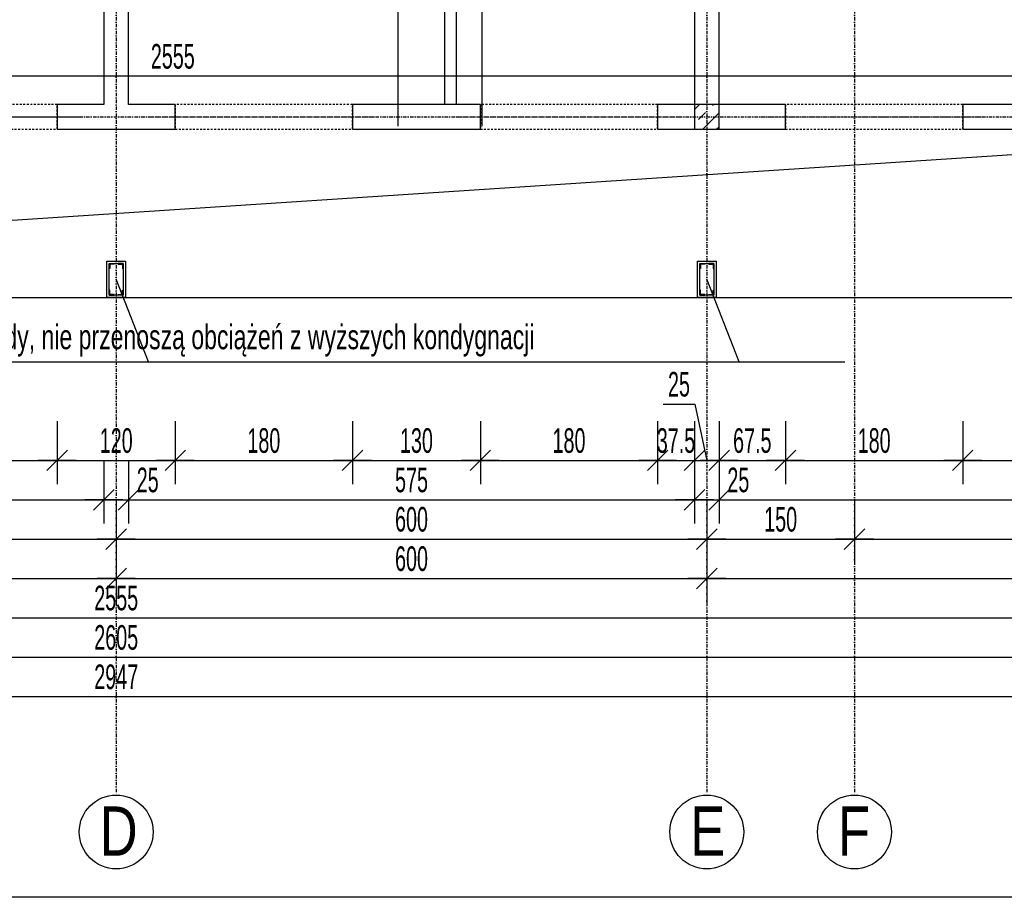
# Model space of a CAD drawing. Header units: millimetres. Extents: x -22500 to -4121, y -19317 to -14831.
# Tile 34 of 70: x -16120 to -15119, y -18447 to -17555. Entities that reach past the tile are written whole.
import ezdxf

# ---------------------------------------------------------------- set-up
doc = ezdxf.new("R2010")
doc.units = ezdxf.units.MM
doc.header["$LTSCALE"] = 10
doc.linetypes.add('MO', pattern=[0.7, 0.35, -0.17, 0.01, -0.17])
doc.linetypes.add('MP', pattern=[0.36, 0.2, -0.16])
doc.layers.add('BA_obw', color=230, linetype='Continuous', plot=False)
for name, color, linetype in [('BA_prg', 3, 'Continuous'), ('BA_szr', 1, 'Continuous'), ('BA_wym', 1, 'Continuous'), ('BD_lpm', 1, 'MP'), ('BD_osm', 1, 'MO'), ('BD_txs', 2, 'Continuous'), ('BD_wic', 1, 'Continuous'), ('BD_wig', 3, 'Continuous'), ('BZ_odn', 1, 'Continuous'), ('BZ_P_wid', 3, 'Continuous'), ('BZ_txs', 2, 'Continuous')]:
    doc.layers.add(name, color=color, linetype=linetype)
doc.styles.add('BIKTS', font='bikromsw.shx', dxfattribs={"width": 0.8})
doc.styles.add('BIKWYM', font='bikromsw.shx', dxfattribs={"width": 0.6})
doc.dimstyles.new('BA_KR_100_cm', dxfattribs={"dimtxt": 25, "dimasz": 1.666667, "dimexe": 24, "dimexo": 0, "dimgap": 0, "dimtad": 0, "dimdec": 1, "dimrnd": 0.5, "dimzin": 9, "dimdsep": 46, "dimtxsty": 'BIKWYM', "dimblk": 'WYM-KR', "dimcen": 0, "dimdle": 20, "dimclrd": 256, "dimclre": 256, "dimclrt": 2, "dimadec": 0, "dimazin": 0, "dimtfac": 0.033333, "dimtdec": 1, "dimtmove": 0, "dimatfit": 3, "dimldrblk": 'WYM-KR', "dimfxl": 25, "dimfxlon": 1, "dimtvp": 0.8, "dimtolj": 1, "dimarcsym": 0})
doc.dimstyles.new('BZ_ST_100_cm', dxfattribs={"dimtxt": 25, "dimasz": 1.666667, "dimexe": 24, "dimexo": 0, "dimgap": 0, "dimtad": 0, "dimdec": 1, "dimrnd": 0.5, "dimdsep": 46, "dimtxsty": 'BIKWYM', "dimblk": 'WYM-ST', "dimcen": 0, "dimdle": 20, "dimclrd": 256, "dimclre": 256, "dimclrt": 7, "dimadec": 0, "dimazin": 0, "dimtfac": 0.033333, "dimtdec": 1, "dimtix": 1, "dimtmove": 2, "dimatfit": 3, "dimldrblk": 'WYM-ST', "dimfxl": 25, "dimfxlon": 1, "dimtvp": 0.8, "dimtolj": 1, "dimtzin": 0, "dimarcsym": 0})

# ---------------------------------------------------------------- blocks, each defined once
blk = doc.blocks.new('WYM-KR')
at = {"color": 7, "linetype": 'ByBlock'}
blk.add_line((6.24, 6.24), (-6.24, -6.24), dxfattribs=at)
at = {"linetype": 'ByBlock'}
blk.add_line((11.52, 0), (-11.52, 0), dxfattribs=at)
blk = doc.blocks.new('*D224')
at = {"layer": 'BA_wym', "lineweight": -2}
for p, q in [((-16261.6, -17962.8), (-16261.6, -18026.8)), ((-16081.6, -17962.8), (-16081.6, -18026.8)), ((-16260, -18002.8), (-16083.3, -18002.8))]:
    blk.add_line(p, q, dxfattribs=at)
at = {"layer": 'Defpoints', "color": 0}
for p in [(-16261.6, -17666.3), (-16081.6, -17666.3), (-16081.6, -18002.8)]:
    blk.add_point(p, dxfattribs=at)
at = {"layer": 'BA_wym', "lineweight": -2, "xscale": 1.666666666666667, "yscale": 1.666666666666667, "zscale": 1.666666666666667, "rotation": 180}
blk.add_blockref('WYM-KR', (-16261.6, -18002.8), dxfattribs=at)
at = {"layer": 'BA_wym', "lineweight": -2, "xscale": 1.666666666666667, "yscale": 1.666666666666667, "zscale": 1.666666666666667}
blk.add_blockref('WYM-KR', (-16081.6, -18002.8), dxfattribs=at)
at = {"layer": 'BA_wym', "color": 2, "insert": (-16171.6, -17982.8), "char_height": 25, "attachment_point": 5, "style": 'BIKWYM'}
blk.add_mtext('\\A1;180', dxfattribs=at)
blk = doc.blocks.new('*D225')
at = {"layer": 'BA_wym', "lineweight": -2}
for p, q in [((-16081.6, -17962.8), (-16081.6, -18026.8)), ((-15961.6, -17962.8), (-15961.6, -18026.8)), ((-16080, -18002.8), (-15963.3, -18002.8))]:
    blk.add_line(p, q, dxfattribs=at)
at = {"layer": 'Defpoints', "color": 0}
for p in [(-16081.6, -17666.3), (-15961.6, -17666.3), (-15961.6, -18002.8)]:
    blk.add_point(p, dxfattribs=at)
at = {"layer": 'BA_wym', "lineweight": -2, "xscale": 1.666666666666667, "yscale": 1.666666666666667, "zscale": 1.666666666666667, "rotation": 180}
blk.add_blockref('WYM-KR', (-16081.6, -18002.8), dxfattribs=at)
at = {"layer": 'BA_wym', "lineweight": -2, "xscale": 1.666666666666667, "yscale": 1.666666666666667, "zscale": 1.666666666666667}
blk.add_blockref('WYM-KR', (-15961.6, -18002.8), dxfattribs=at)
at = {"layer": 'BA_wym', "color": 2, "insert": (-16021.6, -17982.8), "char_height": 25, "attachment_point": 5, "style": 'BIKWYM'}
blk.add_mtext('\\A1;120', dxfattribs=at)
blk = doc.blocks.new('*D226')
at = {"layer": 'BA_wym', "lineweight": -2}
for p, q in [((-15961.6, -17962.8), (-15961.6, -18026.8)), ((-15781.6, -17962.8), (-15781.6, -18026.8)), ((-15960, -18002.8), (-15783.3, -18002.8))]:
    blk.add_line(p, q, dxfattribs=at)
at = {"layer": 'Defpoints', "color": 0}
for p in [(-15961.6, -17666.3), (-15781.6, -17666.3), (-15781.6, -18002.8)]:
    blk.add_point(p, dxfattribs=at)
at = {"layer": 'BA_wym', "lineweight": -2, "xscale": 1.666666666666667, "yscale": 1.666666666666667, "zscale": 1.666666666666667, "rotation": 180}
blk.add_blockref('WYM-KR', (-15961.6, -18002.8), dxfattribs=at)
at = {"layer": 'BA_wym', "lineweight": -2, "xscale": 1.666666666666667, "yscale": 1.666666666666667, "zscale": 1.666666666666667}
blk.add_blockref('WYM-KR', (-15781.6, -18002.8), dxfattribs=at)
at = {"layer": 'BA_wym', "color": 2, "insert": (-15871.6, -17982.8), "char_height": 25, "attachment_point": 5, "style": 'BIKWYM'}
blk.add_mtext('\\A1;180', dxfattribs=at)
blk = doc.blocks.new('*D227')
at = {"layer": 'BA_wym', "lineweight": -2}
for p, q in [((-15781.6, -17962.8), (-15781.6, -18026.8)), ((-15651.6, -17962.8), (-15651.6, -18026.8)), ((-15780, -18002.8), (-15653.3, -18002.8))]:
    blk.add_line(p, q, dxfattribs=at)
at = {"layer": 'Defpoints', "color": 0}
for p in [(-15781.6, -17666.3), (-15651.6, -17666.3), (-15651.6, -18002.8)]:
    blk.add_point(p, dxfattribs=at)
at = {"layer": 'BA_wym', "lineweight": -2, "xscale": 1.666666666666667, "yscale": 1.666666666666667, "zscale": 1.666666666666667, "rotation": 180}
blk.add_blockref('WYM-KR', (-15781.6, -18002.8), dxfattribs=at)
at = {"layer": 'BA_wym', "lineweight": -2, "xscale": 1.666666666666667, "yscale": 1.666666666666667, "zscale": 1.666666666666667}
blk.add_blockref('WYM-KR', (-15651.6, -18002.8), dxfattribs=at)
at = {"layer": 'BA_wym', "color": 2, "insert": (-15716.6, -17982.8), "char_height": 25, "attachment_point": 5, "style": 'BIKWYM'}
blk.add_mtext('\\A1;130', dxfattribs=at)
blk = doc.blocks.new('*D228')
at = {"layer": 'BA_wym', "lineweight": -2}
for p, q in [((-15651.6, -17962.8), (-15651.6, -18026.8)), ((-15471.6, -17962.8), (-15471.6, -18026.8)), ((-15650, -18002.8), (-15473.3, -18002.8))]:
    blk.add_line(p, q, dxfattribs=at)
at = {"layer": 'Defpoints', "color": 0}
for p in [(-15651.6, -17666.3), (-15471.6, -17666.3), (-15471.6, -18002.8)]:
    blk.add_point(p, dxfattribs=at)
at = {"layer": 'BA_wym', "lineweight": -2, "xscale": 1.666666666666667, "yscale": 1.666666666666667, "zscale": 1.666666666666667, "rotation": 180}
blk.add_blockref('WYM-KR', (-15651.6, -18002.8), dxfattribs=at)
at = {"layer": 'BA_wym', "lineweight": -2, "xscale": 1.666666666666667, "yscale": 1.666666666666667, "zscale": 1.666666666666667}
blk.add_blockref('WYM-KR', (-15471.6, -18002.8), dxfattribs=at)
at = {"layer": 'BA_wym', "color": 2, "insert": (-15561.6, -17982.8), "char_height": 25, "attachment_point": 5, "style": 'BIKWYM'}
blk.add_mtext('\\A1;180', dxfattribs=at)
blk = doc.blocks.new('*D229')
at = {"layer": 'BA_wym', "lineweight": -2}
for p, q in [((-15471.6, -17962.8), (-15471.6, -18026.8)), ((-15434.1, -17962.8), (-15434.1, -18026.8)), ((-15473.3, -18002.8), (-15475, -18002.8)), ((-15471.6, -18002.8), (-15434.1, -18002.8)), ((-15432.5, -18002.8), (-15430.8, -18002.8))]:
    blk.add_line(p, q, dxfattribs=at)
at = {"layer": 'Defpoints', "color": 0}
for p in [(-15471.6, -17666.3), (-15434.1, -17665), (-15434.1, -18002.8)]:
    blk.add_point(p, dxfattribs=at)
at = {"layer": 'BA_wym', "lineweight": -2, "xscale": 1.666666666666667, "yscale": 1.666666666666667, "zscale": 1.666666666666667}
blk.add_blockref('WYM-KR', (-15471.6, -18002.8), dxfattribs=at)
at = {"layer": 'BA_wym', "lineweight": -2, "xscale": 1.666666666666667, "yscale": 1.666666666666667, "zscale": 1.666666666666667, "rotation": 180}
blk.add_blockref('WYM-KR', (-15434.1, -18002.8), dxfattribs=at)
at = {"layer": 'BA_wym', "color": 2, "insert": (-15452.9, -17982.8), "char_height": 25, "attachment_point": 5, "style": 'BIKWYM'}
blk.add_mtext('\\A1;37.5', dxfattribs=at)
blk = doc.blocks.new('*D230')
at = {"layer": 'BA_wym', "lineweight": -2}
for p, q in [((-15466.1, -17945.6), (-15433.7, -17945.6)), ((-15433.7, -17945.6), (-15421.6, -18002.8)), ((-15434.1, -17962.8), (-15434.1, -18026.8)), ((-15409.1, -17962.8), (-15409.1, -18026.8)), ((-15432.5, -18002.8), (-15410.8, -18002.8))]:
    blk.add_line(p, q, dxfattribs=at)
at = {"layer": 'Defpoints', "color": 0}
for p in [(-15434.1, -17665), (-15409.1, -17666.3), (-15409.1, -18002.8)]:
    blk.add_point(p, dxfattribs=at)
at = {"layer": 'BA_wym', "lineweight": -2, "xscale": 1.666666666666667, "yscale": 1.666666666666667, "zscale": 1.666666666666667, "rotation": 180}
blk.add_blockref('WYM-KR', (-15434.1, -18002.8), dxfattribs=at)
at = {"layer": 'BA_wym', "lineweight": -2, "xscale": 1.666666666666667, "yscale": 1.666666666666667, "zscale": 1.666666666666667}
blk.add_blockref('WYM-KR', (-15409.1, -18002.8), dxfattribs=at)
at = {"layer": 'BA_wym', "color": 2, "insert": (-15449.9, -17925.6), "char_height": 25, "attachment_point": 5, "style": 'BIKWYM'}
blk.add_mtext('\\A1;25', dxfattribs=at)
blk = doc.blocks.new('*D231')
at = {"layer": 'BA_wym', "lineweight": -2}
for p, q in [((-15409.1, -17962.8), (-15409.1, -18026.8)), ((-15341.6, -17962.8), (-15341.6, -18026.8)), ((-15407.5, -18002.8), (-15343.3, -18002.8))]:
    blk.add_line(p, q, dxfattribs=at)
at = {"layer": 'Defpoints', "color": 0}
for p in [(-15409.1, -17666.3), (-15341.6, -17666.3), (-15341.6, -18002.8)]:
    blk.add_point(p, dxfattribs=at)
at = {"layer": 'BA_wym', "lineweight": -2, "xscale": 1.666666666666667, "yscale": 1.666666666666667, "zscale": 1.666666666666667, "rotation": 180}
blk.add_blockref('WYM-KR', (-15409.1, -18002.8), dxfattribs=at)
at = {"layer": 'BA_wym', "lineweight": -2, "xscale": 1.666666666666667, "yscale": 1.666666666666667, "zscale": 1.666666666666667}
blk.add_blockref('WYM-KR', (-15341.6, -18002.8), dxfattribs=at)
at = {"layer": 'BA_wym', "color": 2, "insert": (-15375.4, -17982.8), "char_height": 25, "attachment_point": 5, "style": 'BIKWYM'}
blk.add_mtext('\\A1;67.5', dxfattribs=at)
blk = doc.blocks.new('*D232')
at = {"layer": 'BA_wym', "lineweight": -2}
for p, q in [((-15341.6, -17962.8), (-15341.6, -18026.8)), ((-15161.6, -17962.8), (-15161.6, -18026.8)), ((-15340, -18002.8), (-15163.3, -18002.8))]:
    blk.add_line(p, q, dxfattribs=at)
at = {"layer": 'Defpoints', "color": 0}
for p in [(-15341.6, -17666.3), (-15161.6, -17666.3), (-15161.6, -18002.8)]:
    blk.add_point(p, dxfattribs=at)
at = {"layer": 'BA_wym', "lineweight": -2, "xscale": 1.666666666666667, "yscale": 1.666666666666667, "zscale": 1.666666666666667, "rotation": 180}
blk.add_blockref('WYM-KR', (-15341.6, -18002.8), dxfattribs=at)
at = {"layer": 'BA_wym', "lineweight": -2, "xscale": 1.666666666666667, "yscale": 1.666666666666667, "zscale": 1.666666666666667}
blk.add_blockref('WYM-KR', (-15161.6, -18002.8), dxfattribs=at)
at = {"layer": 'BA_wym', "color": 2, "insert": (-15251.6, -17982.8), "char_height": 25, "attachment_point": 5, "style": 'BIKWYM'}
blk.add_mtext('\\A1;180', dxfattribs=at)
blk = doc.blocks.new('*D233')
at = {"layer": 'BA_wym', "lineweight": -2}
for p, q in [((-15161.6, -17962.8), (-15161.6, -18026.8)), ((-14951.6, -17962.8), (-14951.6, -18026.8)), ((-15160, -18002.8), (-14953.3, -18002.8))]:
    blk.add_line(p, q, dxfattribs=at)
at = {"layer": 'Defpoints', "color": 0}
for p in [(-15161.6, -17666.3), (-14951.6, -17666.3), (-14951.6, -18002.8)]:
    blk.add_point(p, dxfattribs=at)
at = {"layer": 'BA_wym', "lineweight": -2, "xscale": 1.666666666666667, "yscale": 1.666666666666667, "zscale": 1.666666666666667, "rotation": 180}
blk.add_blockref('WYM-KR', (-15161.6, -18002.8), dxfattribs=at)
at = {"layer": 'BA_wym', "lineweight": -2, "xscale": 1.666666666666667, "yscale": 1.666666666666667, "zscale": 1.666666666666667}
blk.add_blockref('WYM-KR', (-14951.6, -18002.8), dxfattribs=at)
at = {"layer": 'BA_wym', "color": 2, "insert": (-15056.6, -17982.8), "char_height": 25, "attachment_point": 5, "style": 'BIKWYM'}
blk.add_mtext('\\A1;210', dxfattribs=at)
blk = doc.blocks.new('*D240')
at = {"layer": 'BA_wym', "lineweight": -2}
for p, q in [((-16609.1, -18002.8), (-16609.1, -18066.8)), ((-16034.1, -18002.8), (-16034.1, -18066.8)), ((-16607.5, -18042.8), (-16035.8, -18042.8))]:
    blk.add_line(p, q, dxfattribs=at)
at = {"layer": 'Defpoints', "color": 0}
for p in [(-16609.1, -17641.3), (-16034.1, -17641.3), (-16034.1, -18042.8)]:
    blk.add_point(p, dxfattribs=at)
at = {"layer": 'BA_wym', "lineweight": -2, "xscale": 1.666666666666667, "yscale": 1.666666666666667, "zscale": 1.666666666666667, "rotation": 180}
blk.add_blockref('WYM-KR', (-16609.1, -18042.8), dxfattribs=at)
at = {"layer": 'BA_wym', "lineweight": -2, "xscale": 1.666666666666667, "yscale": 1.666666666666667, "zscale": 1.666666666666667}
blk.add_blockref('WYM-KR', (-16034.1, -18042.8), dxfattribs=at)
at = {"layer": 'BA_wym', "color": 2, "insert": (-16321.6, -18022.8), "char_height": 25, "attachment_point": 5, "style": 'BIKWYM'}
blk.add_mtext('\\A1;575', dxfattribs=at)
blk = doc.blocks.new('*D241')
at = {"layer": 'BA_wym', "lineweight": -2}
for p, q in [((-16034.1, -18002.8), (-16034.1, -18066.8)), ((-16009.1, -18002.8), (-16009.1, -18066.8)), ((-16035.8, -18042.8), (-16037.5, -18042.8)), ((-16034.1, -18042.8), (-16009.1, -18042.8)), ((-16007.5, -18042.8), (-15973.4, -18042.8))]:
    blk.add_line(p, q, dxfattribs=at)
at = {"layer": 'Defpoints', "color": 0}
for p in [(-16034.1, -17641.3), (-16009.1, -17641.3), (-16009.1, -18042.8)]:
    blk.add_point(p, dxfattribs=at)
at = {"layer": 'BA_wym', "lineweight": -2, "xscale": 1.666666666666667, "yscale": 1.666666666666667, "zscale": 1.666666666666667}
blk.add_blockref('WYM-KR', (-16034.1, -18042.8), dxfattribs=at)
at = {"layer": 'BA_wym', "lineweight": -2, "xscale": 1.666666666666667, "yscale": 1.666666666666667, "zscale": 1.666666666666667, "rotation": 180}
blk.add_blockref('WYM-KR', (-16009.1, -18042.8), dxfattribs=at)
at = {"layer": 'BA_wym', "color": 2, "insert": (-15989.6, -18022.8), "char_height": 25, "attachment_point": 5, "style": 'BIKWYM'}
blk.add_mtext('\\A1;25', dxfattribs=at)
blk = doc.blocks.new('*D242')
at = {"layer": 'BA_wym', "lineweight": -2}
for p, q in [((-16009.1, -18002.8), (-16009.1, -18066.8)), ((-15434.1, -18002.8), (-15434.1, -18066.8)), ((-16007.5, -18042.8), (-15435.8, -18042.8))]:
    blk.add_line(p, q, dxfattribs=at)
at = {"layer": 'Defpoints', "color": 0}
for p in [(-16009.1, -17641.3), (-15434.1, -17641.3), (-15434.1, -18042.8)]:
    blk.add_point(p, dxfattribs=at)
at = {"layer": 'BA_wym', "lineweight": -2, "xscale": 1.666666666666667, "yscale": 1.666666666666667, "zscale": 1.666666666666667, "rotation": 180}
blk.add_blockref('WYM-KR', (-16009.1, -18042.8), dxfattribs=at)
at = {"layer": 'BA_wym', "lineweight": -2, "xscale": 1.666666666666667, "yscale": 1.666666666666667, "zscale": 1.666666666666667}
blk.add_blockref('WYM-KR', (-15434.1, -18042.8), dxfattribs=at)
at = {"layer": 'BA_wym', "color": 2, "insert": (-15721.6, -18022.8), "char_height": 25, "attachment_point": 5, "style": 'BIKWYM'}
blk.add_mtext('\\A1;575', dxfattribs=at)
blk = doc.blocks.new('*D243')
at = {"layer": 'BA_wym', "lineweight": -2}
for p, q in [((-15434.1, -18002.8), (-15434.1, -18066.8)), ((-15409.1, -18002.8), (-15409.1, -18066.8)), ((-15435.8, -18042.8), (-15437.5, -18042.8)), ((-15434.1, -18042.8), (-15409.1, -18042.8)), ((-15407.5, -18042.8), (-15373.4, -18042.8))]:
    blk.add_line(p, q, dxfattribs=at)
at = {"layer": 'Defpoints', "color": 0}
for p in [(-15434.1, -17641.3), (-15409.1, -17641.3), (-15409.1, -18042.8)]:
    blk.add_point(p, dxfattribs=at)
at = {"layer": 'BA_wym', "lineweight": -2, "xscale": 1.666666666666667, "yscale": 1.666666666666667, "zscale": 1.666666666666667}
blk.add_blockref('WYM-KR', (-15434.1, -18042.8), dxfattribs=at)
at = {"layer": 'BA_wym', "lineweight": -2, "xscale": 1.666666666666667, "yscale": 1.666666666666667, "zscale": 1.666666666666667, "rotation": 180}
blk.add_blockref('WYM-KR', (-15409.1, -18042.8), dxfattribs=at)
at = {"layer": 'BA_wym', "color": 2, "insert": (-15389.6, -18022.8), "char_height": 25, "attachment_point": 5, "style": 'BIKWYM'}
blk.add_mtext('\\A1;25', dxfattribs=at)
blk = doc.blocks.new('*D244')
at = {"layer": 'BA_wym', "lineweight": -2}
for p, q in [((-15409.1, -18002.8), (-15409.1, -18066.8)), ((-14744.1, -18002.8), (-14744.1, -18066.8)), ((-15407.5, -18042.8), (-14745.8, -18042.8))]:
    blk.add_line(p, q, dxfattribs=at)
at = {"layer": 'Defpoints', "color": 0}
for p in [(-15409.1, -17641.3), (-14744.1, -17837.3), (-14744.1, -18042.8)]:
    blk.add_point(p, dxfattribs=at)
at = {"layer": 'BA_wym', "lineweight": -2, "xscale": 1.666666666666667, "yscale": 1.666666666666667, "zscale": 1.666666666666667, "rotation": 180}
blk.add_blockref('WYM-KR', (-15409.1, -18042.8), dxfattribs=at)
at = {"layer": 'BA_wym', "lineweight": -2, "xscale": 1.666666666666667, "yscale": 1.666666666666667, "zscale": 1.666666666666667}
blk.add_blockref('WYM-KR', (-14744.1, -18042.8), dxfattribs=at)
at = {"layer": 'BA_wym', "color": 2, "insert": (-15076.6, -18022.8), "char_height": 25, "attachment_point": 5, "style": 'BIKWYM'}
blk.add_mtext('\\A1;665', dxfattribs=at)
blk = doc.blocks.new('*D249')
at = {"layer": 'BA_wym', "lineweight": -2}
for p, q in [((-16621.6, -18042.8), (-16621.6, -18106.8)), ((-16021.6, -18042.8), (-16021.6, -18106.8)), ((-16620, -18082.8), (-16023.3, -18082.8))]:
    blk.add_line(p, q, dxfattribs=at)
at = {"layer": 'Defpoints', "color": 0}
for p in [(-16621.6, -17560.7), (-16021.6, -17666.3), (-16021.6, -18082.8)]:
    blk.add_point(p, dxfattribs=at)
at = {"layer": 'BA_wym', "lineweight": -2, "xscale": 1.666666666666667, "yscale": 1.666666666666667, "zscale": 1.666666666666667, "rotation": 180}
blk.add_blockref('WYM-KR', (-16621.6, -18082.8), dxfattribs=at)
at = {"layer": 'BA_wym', "lineweight": -2, "xscale": 1.666666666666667, "yscale": 1.666666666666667, "zscale": 1.666666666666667}
blk.add_blockref('WYM-KR', (-16021.6, -18082.8), dxfattribs=at)
at = {"layer": 'BA_wym', "color": 2, "insert": (-16321.6, -18062.8), "char_height": 25, "attachment_point": 5, "style": 'BIKWYM'}
blk.add_mtext('\\A1;600', dxfattribs=at)
blk = doc.blocks.new('*D250')
at = {"layer": 'BA_wym', "lineweight": -2}
for p, q in [((-16021.6, -18042.8), (-16021.6, -18106.8)), ((-15421.6, -18042.8), (-15421.6, -18106.8)), ((-16020, -18082.8), (-15423.3, -18082.8))]:
    blk.add_line(p, q, dxfattribs=at)
at = {"layer": 'Defpoints', "color": 0}
for p in [(-16021.6, -17666.3), (-15421.6, -17666.3), (-15421.6, -18082.8)]:
    blk.add_point(p, dxfattribs=at)
at = {"layer": 'BA_wym', "lineweight": -2, "xscale": 1.666666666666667, "yscale": 1.666666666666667, "zscale": 1.666666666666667, "rotation": 180}
blk.add_blockref('WYM-KR', (-16021.6, -18082.8), dxfattribs=at)
at = {"layer": 'BA_wym', "lineweight": -2, "xscale": 1.666666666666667, "yscale": 1.666666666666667, "zscale": 1.666666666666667}
blk.add_blockref('WYM-KR', (-15421.6, -18082.8), dxfattribs=at)
at = {"layer": 'BA_wym', "color": 2, "insert": (-15721.6, -18062.8), "char_height": 25, "attachment_point": 5, "style": 'BIKWYM'}
blk.add_mtext('\\A1;600', dxfattribs=at)
blk = doc.blocks.new('*D251')
at = {"layer": 'BA_wym', "lineweight": -2}
for p, q in [((-15421.6, -18042.8), (-15421.6, -18106.8)), ((-15271.6, -18042.8), (-15271.6, -18106.8)), ((-15420, -18082.8), (-15273.3, -18082.8))]:
    blk.add_line(p, q, dxfattribs=at)
at = {"layer": 'Defpoints', "color": 0}
for p in [(-15271.6, -17560.7), (-15421.6, -17666.3), (-15271.6, -18082.8)]:
    blk.add_point(p, dxfattribs=at)
at = {"layer": 'BA_wym', "lineweight": -2, "xscale": 1.666666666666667, "yscale": 1.666666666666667, "zscale": 1.666666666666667, "rotation": 180}
blk.add_blockref('WYM-KR', (-15421.6, -18082.8), dxfattribs=at)
at = {"layer": 'BA_wym', "lineweight": -2, "xscale": 1.666666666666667, "yscale": 1.666666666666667, "zscale": 1.666666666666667}
blk.add_blockref('WYM-KR', (-15271.6, -18082.8), dxfattribs=at)
at = {"layer": 'BA_wym', "color": 2, "insert": (-15346.6, -18062.8), "char_height": 25, "attachment_point": 5, "style": 'BIKWYM'}
blk.add_mtext('\\A1;150', dxfattribs=at)
blk = doc.blocks.new('*D252')
at = {"layer": 'BA_wym', "lineweight": -2}
for p, q in [((-15271.6, -18042.8), (-15271.6, -18106.8)), ((-14731.6, -18042.8), (-14731.6, -18106.8)), ((-15270, -18082.8), (-14733.3, -18082.8))]:
    blk.add_line(p, q, dxfattribs=at)
at = {"layer": 'Defpoints', "color": 0}
for p in [(-15271.6, -17666.5), (-14731.6, -17670.5), (-14731.6, -18082.8)]:
    blk.add_point(p, dxfattribs=at)
at = {"layer": 'BA_wym', "lineweight": -2, "xscale": 1.666666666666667, "yscale": 1.666666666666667, "zscale": 1.666666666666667, "rotation": 180}
blk.add_blockref('WYM-KR', (-15271.6, -18082.8), dxfattribs=at)
at = {"layer": 'BA_wym', "lineweight": -2, "xscale": 1.666666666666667, "yscale": 1.666666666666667, "zscale": 1.666666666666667}
blk.add_blockref('WYM-KR', (-14731.6, -18082.8), dxfattribs=at)
at = {"layer": 'BA_wym', "color": 2, "insert": (-15001.6, -18062.8), "char_height": 25, "attachment_point": 5, "style": 'BIKWYM'}
blk.add_mtext('\\A1;540', dxfattribs=at)
blk = doc.blocks.new('*D255')
at = {"layer": 'BA_wym', "lineweight": -2}
for p, q in [((-16621.6, -18082.8), (-16621.6, -18146.8)), ((-16021.6, -18082.8), (-16021.6, -18146.8)), ((-16620, -18122.8), (-16023.3, -18122.8))]:
    blk.add_line(p, q, dxfattribs=at)
at = {"layer": 'Defpoints', "color": 0}
for p in [(-16621.6, -17800.3), (-16021.6, -17800.3), (-16021.6, -18122.8)]:
    blk.add_point(p, dxfattribs=at)
at = {"layer": 'BA_wym', "lineweight": -2, "xscale": 1.666666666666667, "yscale": 1.666666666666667, "zscale": 1.666666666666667, "rotation": 180}
blk.add_blockref('WYM-KR', (-16621.6, -18122.8), dxfattribs=at)
at = {"layer": 'BA_wym', "lineweight": -2, "xscale": 1.666666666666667, "yscale": 1.666666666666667, "zscale": 1.666666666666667}
blk.add_blockref('WYM-KR', (-16021.6, -18122.8), dxfattribs=at)
at = {"layer": 'BA_wym', "color": 2, "insert": (-16321.6, -18102.8), "char_height": 25, "attachment_point": 5, "style": 'BIKWYM'}
blk.add_mtext('\\A1;600', dxfattribs=at)
blk = doc.blocks.new('*D256')
at = {"layer": 'BA_wym', "lineweight": -2}
for p, q in [((-16021.6, -18082.8), (-16021.6, -18146.8)), ((-15421.6, -18082.8), (-15421.6, -18146.8)), ((-16020, -18122.8), (-15423.3, -18122.8))]:
    blk.add_line(p, q, dxfattribs=at)
at = {"layer": 'Defpoints', "color": 0}
for p in [(-16021.6, -17800.3), (-15421.6, -17800.3), (-15421.6, -18122.8)]:
    blk.add_point(p, dxfattribs=at)
at = {"layer": 'BA_wym', "lineweight": -2, "xscale": 1.666666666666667, "yscale": 1.666666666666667, "zscale": 1.666666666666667, "rotation": 180}
blk.add_blockref('WYM-KR', (-16021.6, -18122.8), dxfattribs=at)
at = {"layer": 'BA_wym', "lineweight": -2, "xscale": 1.666666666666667, "yscale": 1.666666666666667, "zscale": 1.666666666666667}
blk.add_blockref('WYM-KR', (-15421.6, -18122.8), dxfattribs=at)
at = {"layer": 'BA_wym', "color": 2, "insert": (-15721.6, -18102.8), "char_height": 25, "attachment_point": 5, "style": 'BIKWYM'}
blk.add_mtext('\\A1;600', dxfattribs=at)
blk = doc.blocks.new('*D257')
at = {"layer": 'BA_wym', "lineweight": -2}
for p, q in [((-15421.6, -18082.8), (-15421.6, -18146.8)), ((-14719.1, -18082.8), (-14719.1, -18146.8)), ((-15420, -18122.8), (-14720.8, -18122.8))]:
    blk.add_line(p, q, dxfattribs=at)
at = {"layer": 'Defpoints', "color": 0}
for p in [(-15421.6, -17800.3), (-14719.1, -17837.3), (-14719.1, -18122.8)]:
    blk.add_point(p, dxfattribs=at)
at = {"layer": 'BA_wym', "lineweight": -2, "xscale": 1.666666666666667, "yscale": 1.666666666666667, "zscale": 1.666666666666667, "rotation": 180}
blk.add_blockref('WYM-KR', (-15421.6, -18122.8), dxfattribs=at)
at = {"layer": 'BA_wym', "lineweight": -2, "xscale": 1.666666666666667, "yscale": 1.666666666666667, "zscale": 1.666666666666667}
blk.add_blockref('WYM-KR', (-14719.1, -18122.8), dxfattribs=at)
at = {"layer": 'BA_wym', "color": 2, "insert": (-15070.4, -18102.8), "char_height": 25, "attachment_point": 5, "style": 'BIKWYM'}
blk.add_mtext('\\A1;702.5', dxfattribs=at)
blk = doc.blocks.new('*D259')
at = {"layer": 'BA_wym', "lineweight": -2}
for p, q in [((-17299.1, -18122.8), (-17299.1, -18186.8)), ((-14744.1, -18122.8), (-14744.1, -18186.8)), ((-17297.5, -18162.8), (-14745.8, -18162.8))]:
    blk.add_line(p, q, dxfattribs=at)
at = {"layer": 'Defpoints', "color": 0}
for p in [(-17299.1, -17837.3), (-14744.1, -17837.3), (-14744.1, -18162.8)]:
    blk.add_point(p, dxfattribs=at)
at = {"layer": 'BA_wym', "lineweight": -2, "xscale": 1.666666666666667, "yscale": 1.666666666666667, "zscale": 1.666666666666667, "rotation": 180}
blk.add_blockref('WYM-KR', (-17299.1, -18162.8), dxfattribs=at)
at = {"layer": 'BA_wym', "lineweight": -2, "xscale": 1.666666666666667, "yscale": 1.666666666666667, "zscale": 1.666666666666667}
blk.add_blockref('WYM-KR', (-14744.1, -18162.8), dxfattribs=at)
at = {"layer": 'BA_wym', "color": 2, "insert": (-16021.6, -18142.8), "char_height": 25, "attachment_point": 5, "style": 'BIKWYM'}
blk.add_mtext('\\A1;2555', dxfattribs=at)
blk = doc.blocks.new('*D261')
at = {"layer": 'BA_wym', "lineweight": -2}
for p, q in [((-17324.1, -18162.8), (-17324.1, -18226.8)), ((-14719.1, -18162.8), (-14719.1, -18226.8)), ((-17322.5, -18202.8), (-14720.8, -18202.8))]:
    blk.add_line(p, q, dxfattribs=at)
at = {"layer": 'Defpoints', "color": 0}
for p in [(-17324.1, -17837.3), (-14719.1, -17837.3), (-14719.1, -18202.8)]:
    blk.add_point(p, dxfattribs=at)
at = {"layer": 'BA_wym', "lineweight": -2, "xscale": 1.666666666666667, "yscale": 1.666666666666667, "zscale": 1.666666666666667, "rotation": 180}
blk.add_blockref('WYM-KR', (-17324.1, -18202.8), dxfattribs=at)
at = {"layer": 'BA_wym', "lineweight": -2, "xscale": 1.666666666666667, "yscale": 1.666666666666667, "zscale": 1.666666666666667}
blk.add_blockref('WYM-KR', (-14719.1, -18202.8), dxfattribs=at)
at = {"layer": 'BA_wym', "color": 2, "insert": (-16021.6, -18182.8), "char_height": 25, "attachment_point": 5, "style": 'BIKWYM'}
blk.add_mtext('\\A1;2605', dxfattribs=at)
blk = doc.blocks.new('*D315')
at = {"layer": 'BA_wym', "lineweight": -2}
for p, q in [((-14273.1, -15790.3), (-14224.1, -15790.3)), ((-14248.1, -15792), (-14248.1, -17835.6)), ((-14273.1, -17837.3), (-14224.1, -17837.3))]:
    blk.add_line(p, q, dxfattribs=at)
at = {"layer": 'Defpoints', "color": 0}
for p in [(-15409.1, -15790.3), (-14719.1, -17837.3), (-14248.1, -17837.3)]:
    blk.add_point(p, dxfattribs=at)
at = {"layer": 'BA_wym', "lineweight": -2, "xscale": 1.666666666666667, "yscale": 1.666666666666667, "zscale": 1.666666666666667}
for p, rotation in [((-14248.1, -15790.3), 90), ((-14248.1, -17837.3), 270)]:
    blk.add_blockref('WYM-KR', p, dxfattribs=dict(at, rotation=rotation))
at = {"layer": 'BA_wym', "color": 2, "insert": (-14268.1, -16813.8), "char_height": 25, "attachment_point": 5, "rotation": 90, "style": 'BIKWYM'}
blk.add_mtext('\\A1;2047', dxfattribs=at)
blk = doc.blocks.new('*D321')
at = {"layer": 'BA_wym', "lineweight": -2}
for p, q in [((-17495.1, -18202.8), (-17495.1, -18266.8)), ((-14548.1, -18202.8), (-14548.1, -18266.8)), ((-17493.5, -18242.8), (-14549.8, -18242.8))]:
    blk.add_line(p, q, dxfattribs=at)
at = {"layer": 'Defpoints', "color": 0}
for p in [(-17495.1, -16738.8), (-14548.1, -16738.8), (-14548.1, -18242.8)]:
    blk.add_point(p, dxfattribs=at)
at = {"layer": 'BA_wym', "lineweight": -2, "xscale": 1.666666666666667, "yscale": 1.666666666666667, "zscale": 1.666666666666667, "rotation": 180}
blk.add_blockref('WYM-KR', (-17495.1, -18242.8), dxfattribs=at)
at = {"layer": 'BA_wym', "lineweight": -2, "xscale": 1.666666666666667, "yscale": 1.666666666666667, "zscale": 1.666666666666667}
blk.add_blockref('WYM-KR', (-14548.1, -18242.8), dxfattribs=at)
at = {"layer": 'BA_wym', "color": 2, "insert": (-16021.6, -18222.8), "char_height": 25, "attachment_point": 5, "style": 'BIKWYM'}
blk.add_mtext('\\A1;2947', dxfattribs=at)
blk = doc.blocks.new('WYM-ST')
blk.add_hatch(color=256).paths.add_polyline_path([(-13, 2.88), (0, 0), (-13, -2.88)])
blk.add_lwpolyline([(0, 0), (-13, 2.88), (-13, -2.88), (0, 0)])
blk = doc.blocks.new('*D391')
at = {"layer": 'BA_wym', "lineweight": -2}
for p, q in [((-14233.1, -15670.3), (-14184.1, -15670.3)), ((-14208.1, -15672), (-14208.1, -17835.6)), ((-14233.1, -17837.3), (-14184.1, -17837.3))]:
    blk.add_line(p, q, dxfattribs=at)
at = {"layer": 'Defpoints', "color": 0}
for p in [(-15403.1, -15670.3), (-14719.1, -17837.3), (-14208.1, -17837.3)]:
    blk.add_point(p, dxfattribs=at)
at = {"layer": 'BA_wym', "lineweight": -2, "xscale": 1.666666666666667, "yscale": 1.666666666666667, "zscale": 1.666666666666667}
for p, rotation in [((-14208.1, -15670.3), 90), ((-14208.1, -17837.3), 270)]:
    blk.add_blockref('WYM-KR', p, dxfattribs=dict(at, rotation=rotation))
at = {"layer": 'BA_wym', "color": 2, "insert": (-14228.1, -16753.8), "char_height": 25, "attachment_point": 5, "rotation": 90, "style": 'BIKWYM'}
blk.add_mtext('\\A1;2167', dxfattribs=at)
blk = doc.blocks.new('*D447')
at = {"layer": 'BA_wym', "lineweight": -2}
for p, q in [((-17299.1, -17637.5), (-17299.1, -17588.5)), ((-14744.1, -17637.5), (-14744.1, -17588.5)), ((-14745.8, -17612.5), (-17297.5, -17612.5))]:
    blk.add_line(p, q, dxfattribs=at)
at = {"layer": 'Defpoints', "color": 0}
for p in [(-17299.1, -17612.5), (-17299.1, -17641.3), (-14744.1, -17641.3)]:
    blk.add_point(p, dxfattribs=at)
at = {"layer": 'BA_wym', "lineweight": -2, "xscale": 1.666666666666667, "yscale": 1.666666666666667, "zscale": 1.666666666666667, "rotation": 180}
blk.add_blockref('WYM-ST', (-17299.1, -17612.5), dxfattribs=at)
at = {"layer": 'BA_wym', "lineweight": -2, "xscale": 1.666666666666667, "yscale": 1.666666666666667, "zscale": 1.666666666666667}
blk.add_blockref('WYM-ST', (-14744.1, -17612.5), dxfattribs=at)
at = {"layer": 'BA_wym', "color": 7, "insert": (-15964.1, -17592.5), "char_height": 25, "attachment_point": 5, "style": 'BIKWYM'}
blk.add_mtext('\\A1;2555', dxfattribs=at)

msp = doc.modelspace()

# ---------------------------------------------------------------- hatches: boundary and pattern name
at = {"layer": 'BA_szr'}
h = msp.add_hatch(dxfattribs=at)
h.set_pattern_fill('BIK_ZELBET', color=256, scale=100, angle=45, pattern_type=2)
h.set_pattern_definition([(45, (-27047.906, -18710.161), (-14.142136, 14.142136), []), (45, (-27054.977, -18703.09), (-14.142136, 14.142136), [10, -10])])
h.paths.add_polyline_path([(-15434.13, -17666.31), (-15409.13, -17666.31), (-15409.13, -17641.31), (-15434.13, -17641.31)])

# ---------------------------------------------------------------- linework, layer by layer
at = {"layer": 'BA_obw'}
msp.add_lwpolyline([(-18064.84, -14831.21), (-13479.65, -14831.21), (-13479.65, -18446.63), (-18064.84, -18446.63)], close=True, dxfattribs=at)
at = {"layer": 'BA_prg', "color": 8}
for points in [[(-16028.63, -17802.81), (-16023.63, -17802.81), (-16023.63, -17803.06, -0.4142136), (-16023.98, -17803.41), (-16027.33, -17803.41, 0.4142136), (-16028.03, -17804.11), (-16028.03, -17807.46, -0.4142136), (-16028.38, -17807.81), (-16028.63, -17807.81)], [(-16014.63, -17802.81), (-16019.63, -17802.81), (-16019.63, -17803.06, 0.4142136), (-16019.28, -17803.41), (-16015.93, -17803.41, -0.4142136), (-16015.23, -17804.11), (-16015.23, -17807.46, 0.4142136), (-16014.88, -17807.81), (-16014.63, -17807.81)], [(-15428.63, -17802.81), (-15423.63, -17802.81), (-15423.63, -17803.06, -0.4142136), (-15423.98, -17803.41), (-15427.33, -17803.41, 0.4142136), (-15428.03, -17804.11), (-15428.03, -17807.46, -0.4142136), (-15428.38, -17807.81), (-15428.63, -17807.81)], [(-15414.63, -17802.81), (-15419.63, -17802.81), (-15419.63, -17803.06, 0.4142136), (-15419.28, -17803.41), (-15415.93, -17803.41, -0.4142136), (-15415.23, -17804.11), (-15415.23, -17807.46, 0.4142136), (-15414.88, -17807.81), (-15414.63, -17807.81)], [(-16028.63, -17834.81), (-16023.63, -17834.81), (-16023.63, -17834.56, 0.4142136), (-16023.98, -17834.21), (-16027.33, -17834.21, -0.4142136), (-16028.03, -17833.51), (-16028.03, -17830.16, 0.4142136), (-16028.38, -17829.81), (-16028.63, -17829.81)], [(-16014.63, -17834.81), (-16019.63, -17834.81), (-16019.63, -17834.56, -0.4142136), (-16019.28, -17834.21), (-16015.93, -17834.21, 0.4142136), (-16015.23, -17833.51), (-16015.23, -17830.16, -0.4142136), (-16014.88, -17829.81), (-16014.63, -17829.81)], [(-15428.63, -17834.81), (-15423.63, -17834.81), (-15423.63, -17834.56, 0.4142136), (-15423.98, -17834.21), (-15427.33, -17834.21, -0.4142136), (-15428.03, -17833.51), (-15428.03, -17830.16, 0.4142136), (-15428.38, -17829.81), (-15428.63, -17829.81)], [(-15414.63, -17834.81), (-15419.63, -17834.81), (-15419.63, -17834.56, -0.4142136), (-15419.28, -17834.21), (-15415.93, -17834.21, 0.4142136), (-15415.23, -17833.51), (-15415.23, -17830.16, -0.4142136), (-15414.88, -17829.81), (-15414.63, -17829.81)]]:
    msp.add_lwpolyline(points, format="xyb", close=True, dxfattribs=at)
at = {"layer": 'BD_lpm'}
for points in [[(-16261.63, -17666.31), (-16081.63, -17666.31), (-16081.63, -17641.31), (-16261.63, -17641.31)], [(-15961.63, -17666.31), (-15781.63, -17666.31), (-15781.63, -17641.31), (-15961.63, -17641.31)], [(-15651.63, -17666.31), (-15471.63, -17666.31), (-15471.63, -17641.31), (-15651.63, -17641.31)], [(-15341.63, -17666.31), (-15161.63, -17666.31), (-15161.63, -17641.31), (-15341.63, -17641.31)]]:
    msp.add_lwpolyline(points, close=True, dxfattribs=at)
at = {"layer": 'BD_osm', "color": 5}
for p, q in [((-16286.63, -17653.81), (-16056.63, -17653.81)), ((-15986.63, -17653.81), (-15756.63, -17653.81)), ((-15676.63, -17653.81), (-15446.63, -17653.81)), ((-15366.63, -17653.81), (-15136.63, -17653.81))]:
    msp.add_line(p, q, dxfattribs=at)
at = {"layer": 'BD_osm'}
for points in [[(-16021.63, -15130.31), (-16021.63, -18342.76)], [(-15421.63, -15130.31), (-15421.63, -18342.76)], [(-15271.63, -15130.31), (-15271.63, -18342.76)], [(-17935.13, -17653.81), (-14108.13, -17653.81)]]:
    msp.add_lwpolyline(points, dxfattribs=at)
at = {"layer": 'BD_wic', "color": 8}
msp.add_lwpolyline([(-15687.63, -17641.31), (-15687.63, -17410.81), (-15676.13, -17410.81), (-15676.13, -17641.31)], dxfattribs=at)
at = {"layer": 'BD_wic'}
for points in [[(-17324.13, -17837.31), (-14719.13, -17666.31)], [(-17299.13, -17837.31), (-14744.13, -17837.31)]]:
    msp.add_lwpolyline(points, dxfattribs=at)
at = {"layer": 'BD_wic', "color": 8}
for points in [[(-16031.13, -17800.31), (-16012.13, -17800.31), (-16012.13, -17837.31), (-16031.13, -17837.31)], [(-16014.63, -17834.81), (-16028.63, -17834.81), (-16028.63, -17802.81), (-16014.63, -17802.81)], [(-15431.13, -17800.31), (-15412.13, -17800.31), (-15412.13, -17837.31), (-15431.13, -17837.31)], [(-15414.63, -17834.81), (-15428.63, -17834.81), (-15428.63, -17802.81), (-15414.63, -17802.81)]]:
    msp.add_lwpolyline(points, close=True, dxfattribs=at)
at = {"layer": 'BD_wic'}
for centre in [(-16021.63, -18380.26), (-15421.63, -18380.26), (-15271.63, -18380.26)]:
    msp.add_circle(centre, 37.5, dxfattribs=at)
at = {"layer": 'BD_wig'}
for points in [[(-16034.13, -17641.31), (-16081.63, -17641.31), (-16081.63, -17666.31), (-15961.63, -17666.31), (-15961.63, -17641.31), (-16009.13, -17641.31), (-16009.13, -16916.31), (-15728.63, -16916.31), (-15728.63, -16891.31), (-16244.63, -16891.31), (-16244.63, -16916.31), (-16034.13, -16916.31), (-16034.13, -17641.31)], [(-15471.63, -17666.31), (-15341.63, -17666.31), (-15341.63, -17641.31), (-15409.13, -17641.31), (-15409.13, -16916.31), (-15395.13, -16916.31), (-15395.13, -16891.31), (-15628.63, -16891.31), (-15628.63, -16916.31), (-15434.13, -16916.31), (-15434.13, -17641.31), (-15471.63, -17641.31), (-15471.63, -17666.31)]]:
    msp.add_lwpolyline(points, dxfattribs=at)
for points in [[(-15781.63, -17666.31), (-15651.63, -17666.31), (-15651.63, -17641.31), (-15781.63, -17641.31)], [(-15434.13, -17666.31), (-15409.13, -17666.31), (-15409.13, -17641.31), (-15434.13, -17641.31)], [(-15161.63, -17666.31), (-14951.63, -17666.31), (-14951.63, -17641.31), (-15161.63, -17641.31)]]:
    msp.add_lwpolyline(points, close=True, dxfattribs=at)
at = {"layer": 'BZ_odn'}
for p, q in [((-15988.81, -17902.76), (-16021.63, -17818.81)), ((-15388.81, -17902.76), (-15421.63, -17818.81))]:
    msp.add_line(p, q, dxfattribs=at)
at = {"layer": 'BZ_P_wid', "color": 3, "const_width": 1.2}
for points in [[(-15735.3, -16463.31), (-15735.3, -17663.31)], [(-15649.98, -17663.31), (-15649.98, -17143.31)]]:
    msp.add_lwpolyline(points, dxfattribs=at)

# ---------------------------------------------------------------- texts
at = {"layer": 'BD_txs', "style": 'BIKTS', "width": 0.8}
for s, p in [('D', (-16038.44, -18404.33)), ('E', (-15438.44, -18404.33)), ('F', (-15288.44, -18404.33))]:
    msp.add_text(s, height=50, dxfattribs=at).set_placement(p)
at = {"layer": 'BZ_txs', "insert": (-16583.95, -17864.84), "char_height": 25, "width": 1484.2954, "attachment_point": 1, "style": 'BIKTS'}
msp.add_mtext('{\\W0.7;słupy dekoracyjne, stanowią część balustrady, nie przenoszą obciążeń z wyższych kondygnacji }', dxfattribs=at)

# ---------------------------------------------------------------- dimensions: what is measured, and where the dimension line sits
at = {"layer": 'BA_wym'}
for base, p1, picture, middle in [((-14208.13, -17837.31), (-15403.13, -15670.29), '*D391', (-14228.13, -16753.8)), ((-14248.13, -17837.31), (-15409.13, -15790.31), '*D315', (-14268.13, -16813.81))]:
    dim = msp.add_linear_dim(base=base, p1=p1, p2=(-14719.13, -17837.31), angle=90, dimstyle='BA_KR_100_cm', override={"dimatfit": 1}, dxfattribs=at)
    dim.commit()
    dim.dimension.update_dxf_attribs({"geometry": picture, "text_midpoint": middle})
for base, p1, p2, override, picture, middle in [((-14548.13, -18242.76), (-17495.13, -16738.81), (-14548.13, -16738.81), {"dimatfit": 1, "dimfxl": 40}, '*D321', (-16021.63, -18222.76)), ((-16021.63, -18082.76), (-16621.63, -17560.74), (-16021.63, -17666.31), {"dimtmove": 1, "dimatfit": 1, "dimfxl": 40}, '*D249', (-16321.63, -18062.76)), ((-15271.63, -18082.76), (-15421.63, -17666.31), (-15271.63, -17560.74), {"dimtmove": 1, "dimatfit": 1, "dimfxl": 40}, '*D251', (-15346.63, -18062.76)), ((-16034.13, -18042.76), (-16609.13, -17641.31), (-16034.13, -17641.31), {"dimtmove": 1, "dimatfit": 1, "dimfxl": 40}, '*D240', (-16321.63, -18022.76)), ((-16009.13, -18042.76), (-16034.13, -17641.31), (-16009.13, -17641.31), {"dimblk": 'WYM-KR', "dimatfit": 1, "dimfxl": 40}, '*D241', (-15989.61, -18022.76)), ((-15434.13, -18042.76), (-16009.13, -17641.31), (-15434.13, -17641.31), {"dimtmove": 1, "dimatfit": 1, "dimfxl": 40}, '*D242', (-15721.63, -18022.76)), ((-15409.13, -18042.76), (-15434.13, -17641.31), (-15409.13, -17641.31), {"dimblk": 'WYM-KR', "dimatfit": 1, "dimfxl": 40}, '*D243', (-15389.61, -18022.76)), ((-14744.13, -18042.76), (-15409.13, -17641.31), (-14744.13, -17837.31), {"dimtmove": 1, "dimatfit": 1, "dimfxl": 40}, '*D244', (-15076.63, -18022.76)), ((-16081.63, -18002.76), (-16261.63, -17666.31), (-16081.63, -17666.31), {"dimtmove": 1, "dimatfit": 1, "dimfxl": 40}, '*D224', (-16171.63, -17982.76)), ((-15961.63, -18002.76), (-16081.63, -17666.31), (-15961.63, -17666.31), {"dimtmove": 1, "dimatfit": 1, "dimfxl": 40}, '*D225', (-16021.63, -17982.76)), ((-15421.63, -18082.76), (-16021.63, -17666.31), (-15421.63, -17666.31), {"dimtmove": 1, "dimatfit": 1, "dimfxl": 40}, '*D250', (-15721.63, -18062.76)), ((-15781.63, -18002.76), (-15961.63, -17666.31), (-15781.63, -17666.31), {"dimtmove": 1, "dimatfit": 1, "dimfxl": 40}, '*D226', (-15871.63, -17982.76)), ((-15651.63, -18002.76), (-15781.63, -17666.31), (-15651.63, -17666.31), {"dimtmove": 1, "dimatfit": 1, "dimfxl": 40}, '*D227', (-15716.63, -17982.76)), ((-15471.63, -18002.76), (-15651.63, -17666.31), (-15471.63, -17666.31), {"dimtmove": 1, "dimatfit": 1, "dimfxl": 40}, '*D228', (-15561.63, -17982.76)), ((-15341.63, -18002.76), (-15409.13, -17666.31), (-15341.63, -17666.31), {"dimtmove": 1, "dimatfit": 1, "dimfxl": 40}, '*D231', (-15375.38, -17982.76)), ((-15161.63, -18002.76), (-15341.63, -17666.31), (-15161.63, -17666.31), {"dimtmove": 1, "dimatfit": 1, "dimfxl": 40}, '*D232', (-15251.63, -17982.76)), ((-14731.63, -18082.76), (-15271.63, -17666.51), (-14731.63, -17670.48), {"dimtmove": 1, "dimatfit": 1, "dimfxl": 40}, '*D252', (-15001.63, -18062.76)), ((-14951.63, -18002.76), (-15161.63, -17666.31), (-14951.63, -17666.31), {"dimtmove": 1, "dimatfit": 1, "dimfxl": 40}, '*D233', (-15056.63, -17982.76)), ((-16021.63, -18122.76), (-16621.63, -17800.31), (-16021.63, -17800.31), {"dimatfit": 1, "dimfxl": 40}, '*D255', (-16321.63, -18102.76)), ((-15421.63, -18122.76), (-16021.63, -17800.31), (-15421.63, -17800.31), {"dimtmove": 1, "dimatfit": 1, "dimfxl": 40}, '*D256', (-15721.63, -18102.76)), ((-14719.13, -18122.76), (-15421.63, -17800.31), (-14719.13, -17837.31), {"dimtmove": 1, "dimatfit": 1, "dimfxl": 40}, '*D257', (-15070.38, -18102.76)), ((-14719.13, -18202.76), (-17324.13, -17837.31), (-14719.13, -17837.31), {"dimatfit": 1, "dimfxl": 40}, '*D261', (-16021.63, -18182.76)), ((-14744.13, -18162.76), (-17299.13, -17837.31), (-14744.13, -17837.31), {"dimtmove": 1, "dimatfit": 1, "dimfxl": 40}, '*D259', (-16021.63, -18142.76))]:
    dim = msp.add_linear_dim(base=base, p1=p1, p2=p2, dimstyle='BA_KR_100_cm', override=override, dxfattribs=at)
    dim.commit()
    dim.dimension.update_dxf_attribs({"geometry": picture, "text_midpoint": middle})
for base, p1, p2, dimstyle, override, picture, middle in [((-17299.13, -17612.48), (-14744.13, -17641.31), (-17299.13, -17641.31), 'BZ_ST_100_cm', {"dimrnd": 1, "dimblk": 'WYM-ST'}, '*D447', (-15964.07, -17592.48)), ((-15434.13, -18002.76), (-15471.63, -17666.31), (-15434.13, -17664.96), 'BA_KR_100_cm', {"dimblk": 'WYM-KR', "dimatfit": 1, "dimfxl": 40}, '*D229', (-15452.88, -18002.76)), ((-15409.13, -18002.76), (-15434.13, -17664.96), (-15409.13, -17666.31), 'BA_KR_100_cm', {"dimtmove": 1, "dimatfit": 1, "dimfxl": 40}, '*D230', (-15433.74, -17945.61))]:
    dim = msp.add_linear_dim(base=base, p1=p1, p2=p2, dimstyle=dimstyle, override=override, dxfattribs=at)
    dim.commit()
    dim.dimension.update_dxf_attribs({"geometry": picture, "text_midpoint": middle, "dimtype": 160})

# ---------------------------------------------------------------- leaders
at = {"layer": 'BZ_odn', "has_arrowhead": 0}
msp.add_leader([(-16621.63, -17818.81), (-16588.81, -17902.76), (-15281.29, -17902.76)], dimstyle='BZ_ST_100_cm', dxfattribs=at)

doc.saveas('drawing.dxf')
